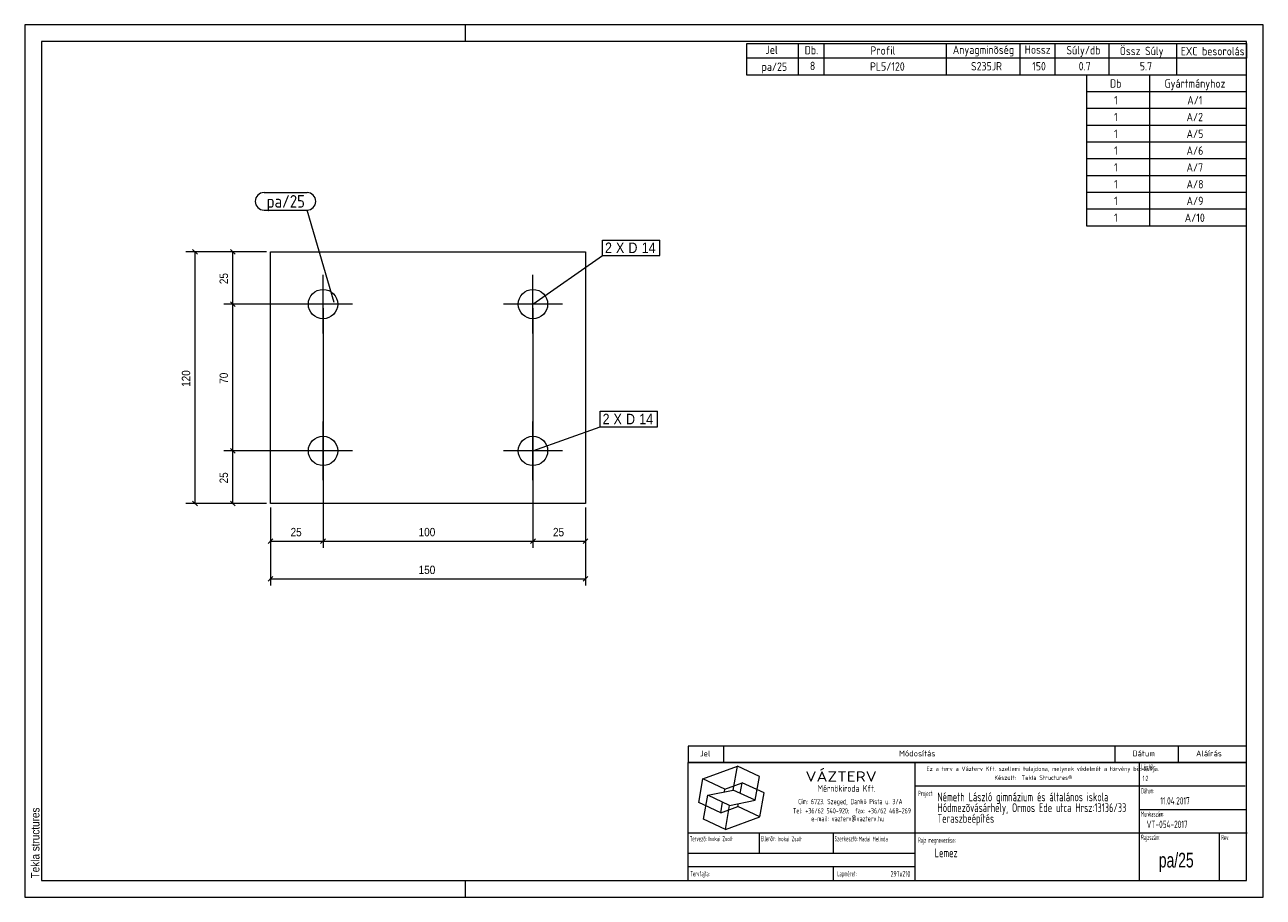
# Model space of a CAD drawing. Header units: millimetres. Extents: x 1 to 296, y 1 to 209.
import ezdxf

# ---------------------------------------------------------------- set-up
doc = ezdxf.new("R2010")
doc.units = ezdxf.units.MM
doc.linetypes.add('XKITLINE00', pattern=[0])
for name, color, linetype, lineweight in [('Bemassung', 1, 'Continuous', 0), ('Schrauben', 7, 'Continuous', 0), ('Schraubenbezeichnung', 5, 'Continuous', 0), ('Teil', 7, 'Continuous', 0), ('Text', 5, 'Continuous', 0), ('Ueberschrift', 7, 'Continuous', 0), ('Zeichnungsrahmen', 3, 'Continuous', 0)]:
    doc.layers.add(name, color=color, linetype=linetype, lineweight=lineweight)
doc.styles.add('ARIAL', font='ARIAL.TTF')
doc.styles.add('ISOCPEUR', font='ISOCPEUR.TTF')
doc.styles.add('ISOCPEUR_BOLD', font='ARIAL.TTF')
doc.styles.add('ISOCPUER', font='ARIAL.TTF')

msp = doc.modelspace()

# ---------------------------------------------------------------- linework, layer by layer
at = {"layer": 'Bemassung', "linetype": 'XKITLINE00', "lineweight": 0}
for p, q in [((58.55, 154.9), (39.4, 154.9)), ((40.98, 155.46), (42.12, 154.33)), ((41.55, 94.9), (41.55, 154.9)), ((58.55, 154.9), (48.4, 154.9)), ((49.98, 155.46), (51.12, 154.33)), ((50.55, 142.4), (50.55, 154.9)), ((71.05, 142.4), (48.4, 142.4)), ((71.05, 142.4), (48.4, 142.4)), ((49.98, 142.96), (51.12, 141.83)), ((49.98, 142.96), (51.12, 141.83)), ((50.55, 107.4), (50.55, 142.4)), ((72.05, 141.4), (72.05, 84.3)), ((72.05, 141.4), (72.05, 84.3)), ((122.05, 141.4), (122.05, 84.3)), ((122.05, 141.4), (122.05, 84.3)), ((71.05, 107.4), (48.4, 107.4)), ((71.05, 107.4), (48.4, 107.4)), ((49.98, 107.96), (51.12, 106.83)), ((49.98, 107.96), (51.12, 106.83)), ((50.55, 94.9), (50.55, 107.4)), ((58.55, 94.9), (39.4, 94.9)), ((40.98, 95.46), (42.12, 94.33)), ((58.55, 94.9), (48.4, 94.9)), ((49.98, 95.46), (51.12, 94.33)), ((59.55, 93.9), (59.55, 75.3)), ((59.55, 93.9), (59.55, 84.3)), ((134.55, 93.9), (134.55, 75.3)), ((134.55, 93.9), (134.55, 84.3)), ((60.12, 86.46), (58.98, 85.33)), ((59.55, 85.9), (72.05, 85.9)), ((72.62, 86.46), (71.48, 85.33)), ((72.62, 86.46), (71.48, 85.33)), ((72.05, 85.9), (122.05, 85.9)), ((122.62, 86.46), (121.48, 85.33)), ((122.62, 86.46), (121.48, 85.33)), ((122.05, 85.9), (134.55, 85.9)), ((135.12, 86.46), (133.98, 85.33)), ((60.12, 77.46), (58.98, 76.33)), ((59.55, 76.9), (134.55, 76.9)), ((135.12, 77.46), (133.98, 76.33))]:
    msp.add_line(p, q, dxfattribs=at)
at = {"layer": 'Bemassung'}
for p in [(41.55, 154.9), (50.55, 154.9), (50.55, 142.4), (50.55, 142.4), (50.55, 107.4), (50.55, 107.4), (41.55, 94.9), (50.55, 94.9), (59.55, 85.9), (72.05, 85.9), (72.05, 85.9), (122.05, 85.9), (122.05, 85.9), (134.55, 85.9), (59.55, 76.9), (134.55, 76.9)]:
    msp.add_point(p, dxfattribs=at)
at = {"layer": 'Schrauben', "linetype": 'XKITLINE00', "lineweight": 0}
for p, q in [((72.05, 135.4), (72.05, 149.4)), ((122.05, 135.4), (122.05, 149.4)), ((79.05, 142.4), (65.05, 142.4)), ((129.05, 142.4), (115.05, 142.4)), ((72.05, 100.4), (72.05, 114.4)), ((122.05, 100.4), (122.05, 114.4)), ((79.05, 107.4), (65.05, 107.4)), ((129.05, 107.4), (115.05, 107.4))]:
    msp.add_line(p, q, dxfattribs=at)
for centre in [(72.05, 142.4), (122.05, 142.4), (72.05, 107.4), (122.05, 107.4)]:
    msp.add_circle(centre, 3.5, dxfattribs=at)
at = {"layer": 'Schraubenbezeichnung', "linetype": 'XKITLINE00', "lineweight": 0}
for p, q in [((138.62, 157.68), (152.26, 157.68)), ((138.62, 153.98), (138.62, 157.68)), ((152.26, 153.98), (152.26, 157.68)), ((122.05, 142.4), (138.62, 153.98)), ((138.62, 153.98), (152.26, 153.98)), ((138.04, 116.85), (151.68, 116.85)), ((138.04, 113.15), (138.04, 116.85)), ((151.68, 113.15), (151.68, 116.85)), ((122.05, 107.4), (138.04, 113.15)), ((138.04, 113.15), (151.68, 113.15))]:
    msp.add_line(p, q, dxfattribs=at)
at = {"layer": 'Teil', "linetype": 'XKITLINE00', "lineweight": 0}
for p, q in [((59.55, 94.9), (59.55, 154.9)), ((59.55, 154.9), (134.55, 154.9)), ((134.55, 154.9), (134.55, 94.9)), ((134.55, 94.9), (59.55, 94.9))]:
    msp.add_line(p, q, dxfattribs=at)
at = {"layer": 'Text', "linetype": 'XKITLINE00', "lineweight": 0}
for p, q in [((58, 169), (68.23, 169)), ((58, 164.8), (68.23, 164.8)), ((74.7, 142.75), (68.23, 164.8))]:
    msp.add_line(p, q, dxfattribs=at)
for centre, start, end in [((58, 166.9), 90, 270), ((68.23, 166.9), 270, 90)]:
    msp.add_arc(centre, 2.1, start, end, dxfattribs=at)
at = {"layer": 'Ueberschrift', "linetype": 'XKITLINE00', "lineweight": 0}
for p, q in [((173, 204.54), (292, 204.54)), ((173, 201.04), (173, 204.54)), ((185.3, 201.04), (185.3, 204.54)), ((191.44, 201.04), (191.44, 204.54)), ((220.54, 201.04), (220.54, 204.54)), ((238.09, 201.05), (238.09, 204.55)), ((246.43, 201.04), (246.43, 204.54)), ((259.28, 201.04), (259.28, 204.54)), ((275.4, 201.02), (275.4, 204.52)), ((292, 204.54), (292, 201.04)), ((292, 201.04), (173, 201.04)), ((173, 197), (173, 201)), ((185.3, 197), (185.3, 201)), ((191.44, 197), (191.44, 201)), ((220.54, 197), (220.54, 201)), ((238.09, 197), (238.09, 201)), ((246.43, 197), (246.43, 201)), ((259.28, 197), (259.28, 201)), ((275.41, 197), (275.41, 201)), ((292, 197), (173, 197)), ((254, 193), (254, 197)), ((269, 193), (269, 197)), ((292, 193), (254, 193)), ((254, 189), (254, 193)), ((269, 189), (269, 193)), ((292, 189), (254, 189)), ((254, 185), (254, 189)), ((269, 185), (269, 189)), ((292, 185), (254, 185)), ((254, 181), (254, 185)), ((269, 181), (269, 185)), ((292, 181), (254, 181)), ((254, 177), (254, 181)), ((269, 177), (269, 181)), ((292, 177), (254, 177)), ((254, 173), (254, 177)), ((269, 173), (269, 177)), ((292, 173), (254, 173)), ((254, 169), (254, 173)), ((269, 169), (269, 173)), ((292, 169), (254, 169)), ((254, 165), (254, 169)), ((269, 165), (269, 169)), ((292, 165), (254, 165)), ((254, 161), (254, 165)), ((269, 161), (269, 165)), ((292, 161), (254, 161)), ((159, 37.07), (292, 37.07)), ((159, 37), (159, 33.14)), ((167.4, 37), (167.4, 33.14)), ((260.64, 37.07), (260.64, 33.21)), ((275.76, 37.07), (275.76, 33.21)), ((159, 33.22), (292, 33.22)), ((159, 33.14), (292, 33.14)), ((159, 5), (159, 33.14)), ((213.11, 5), (213.11, 33.14)), ((266.49, 5), (266.49, 33.14)), ((162.55, 29.24), (170.77, 32.23)), ((169.77, 26.55), (170.77, 32.23)), ((176, 29.79), (170.77, 32.23)), ((175, 24.11), (176, 29.79)), ((161.54, 23.55), (162.55, 29.24)), ((167.78, 26.8), (162.55, 29.24)), ((167.66, 26.12), (167.78, 26.8)), ((167.78, 26.8), (171.89, 28.3)), ((171.44, 25.76), (171.89, 28.3)), ((177.12, 25.86), (171.89, 28.3)), ((213.11, 27.54), (291.69, 27.54)), ((162.67, 19.62), (163.67, 25.3)), ((163.67, 25.3), (169.77, 26.55)), ((168.9, 22.86), (163.67, 25.3)), ((166.78, 21.11), (167.22, 23.65)), ((168.9, 22.86), (175, 24.11)), ((175, 24.11), (169.77, 26.55)), ((176.12, 20.17), (177.12, 25.86)), ((166.78, 21.11), (161.54, 23.55)), ((166.78, 21.11), (170.89, 22.61)), ((167.9, 17.18), (168.9, 22.86)), ((170.89, 22.61), (171.01, 23.29)), ((176.12, 20.17), (170.89, 22.61)), ((266.49, 21.94), (292, 21.94)), ((167.9, 17.18), (162.67, 19.62)), ((167.9, 17.18), (176.12, 20.17)), ((159, 16.34), (292.21, 16.34)), ((175.99, 11.48), (175.99, 16.39)), ((193.55, 16.39), (193.55, 11.49)), ((285.52, 16.28), (285.52, 5)), ((159.07, 11.49), (213.14, 11.49)), ((159.04, 8.34), (213.11, 8.34)), ((193.55, 8.31), (193.55, 5.13))]:
    msp.add_line(p, q, dxfattribs=at)
at = {"layer": 'Zeichnungsrahmen', "linetype": 'XKITLINE00', "lineweight": 0}
for p, q in [((296, 209), (1, 209)), ((1, 209), (1, 1)), ((106, 205), (106, 209)), ((296, 1), (296, 209)), ((292, 205), (5, 205)), ((5, 205), (5, 5)), ((292, 5), (292, 205)), ((5, 5), (292, 5)), ((106, 1), (106, 5)), ((1, 1), (296, 1))]:
    msp.add_line(p, q, dxfattribs=at)

# ---------------------------------------------------------------- texts
at = {"layer": 'Bemassung', "style": 'ISOCPUER', "width": 0.85}
for s, p in [('25', (49.4, 147.16)), ('120', (40.4, 122.67)), ('70', (49.4, 123.41)), ('25', (49.4, 99.66))]:
    msp.add_text(s, height=2, rotation=90.0002, dxfattribs=at).set_placement(p)
for s, p in [('25', (64.32, 87.05)), ('100', (94.82, 87.05)), ('25', (126.82, 87.05)), ('150', (94.82, 78.05))]:
    msp.add_text(s, height=2, dxfattribs=at).set_placement(p)
at = {"layer": 'Schraubenbezeichnung', "style": 'ARIAL', "width": 0.85}
for s, p in [('2', (139.22, 154.58)), ('X', (141.82, 154.58)), ('D', (144.8, 154.58)), ('14', (147.96, 154.58)), ('2', (138.64, 113.75)), ('X', (141.24, 113.75)), ('D', (144.22, 113.75)), ('14', (147.37, 113.75))]:
    msp.add_text(s, height=2.5, dxfattribs=at).set_placement(p)
at = {"layer": 'Text', "style": 'ISOCPEUR', "width": 0.85}
msp.add_text('pa/25', height=3, dxfattribs=at).set_placement((58.6, 165.4))
at = {"layer": 'Ueberschrift'}
for s, height, style, width, p in [('Jel', 2, 'ISOCPEUR', 0.85, (177.44, 202.04)), ('Db.', 2, 'ISOCPEUR', 0.85, (186.78, 201.95)), ('Profil', 2, 'ISOCPEUR', 0.85, (202.44, 201.86)), ('Anyagminõség', 2, 'ISOCPEUR', 0.85, (222.06, 202.04)), ('Hossz', 2, 'ISOCPEUR', 0.85, (239.18, 202.08)), ('Súly/db', 2, 'ISOCPEUR', 0.85, (249.11, 201.94)), ('Össz Súly', 2, 'ISOCPEUR', 0.85, (261.83, 201.76)), ('EXC besorolás', 2, 'ISOCPEUR', 0.85, (276.36, 201.71)), ('pa/25', 2, 'ISOCPEUR', 0.85, (176.51, 198)), ('8', 2, 'ISOCPEUR', 0.85, (188.02, 198.19)), ('PL5/120', 2, 'ISOCPEUR', 0.85, (202.34, 198.05)), ('S235JR', 2, 'ISOCPEUR', 0.85, (226.39, 198.11)), ('150', 2, 'ISOCPEUR', 0.85, (240.97, 198.11)), ('0.7', 2, 'ISOCPEUR', 0.85, (252.04, 198.12)), ('5.7', 2, 'ISOCPEUR', 0.85, (266.59, 198.12)), ('Db', 2, 'ISOCPEUR', 0.85, (259.5, 194)), ('Gyártmányhoz', 2, 'ISOCPEUR', 0.85, (272.5, 194)), ('1', 2, 'ISOCPEUR', 0.85, (260.48, 190)), ('A/1', 2, 'ISOCPEUR', 0.85, (277.91, 190)), ('1', 2, 'ISOCPEUR', 0.85, (260.48, 186)), ('A/2', 2, 'ISOCPEUR', 0.85, (277.74, 186)), ('1', 2, 'ISOCPEUR', 0.85, (260.48, 182)), ('A/5', 2, 'ISOCPEUR', 0.85, (277.74, 182)), ('1', 2, 'ISOCPEUR', 0.85, (260.48, 178)), ('A/6', 2, 'ISOCPEUR', 0.85, (277.74, 178)), ('1', 2, 'ISOCPEUR', 0.85, (260.48, 174)), ('A/7', 2, 'ISOCPEUR', 0.85, (277.74, 174)), ('1', 2, 'ISOCPEUR', 0.85, (260.48, 170)), ('A/8', 2, 'ISOCPEUR', 0.85, (277.74, 170)), ('A/9', 2, 'ISOCPEUR', 0.85, (277.74, 166)), ('1', 2, 'ISOCPEUR', 0.85, (260.48, 166)), ('1', 2, 'ISOCPEUR', 0.85, (260.48, 162)), ('A/10', 2, 'ISOCPEUR', 0.85, (277.31, 162)), ('Jel', 1.4, 'ISOCPEUR', 0.85, (161.84, 34.58)), ('Módosítás', 1.4, 'ISOCPEUR', 0.85, (209.25, 34.58)), ('Dátum', 1.4, 'ISOCPEUR', 0.85, (264.86, 34.58)), ('Aláírás', 1.4, 'ISOCPEUR', 0.85, (280, 34.58)), ('Lépték:', 1.26, 'ISOCPEUR', 0.51, (266.96, 31.43)), ('VÁZTERV', 2.45, 'ISOCPEUR', 1.19, (186.96, 28.56)), ('Ez a terv a Vázterv Kft. szellemi tulajdona, melynek védelmét a törvény biztosítja.', 1.05, 'ISOCPEUR', 0.838832, (215.8, 31.11)), ('Készült:  Tekla Structures®', 1.05, 'ISOCPEUR', 0.838832, (231.96, 28.98)), ('1:2', 1.26, 'ISOCPEUR', 0.595, (267.27, 28.7)), ('Mérnökiroda Kft.', 1.61, 'ISOCPEUR', 0.68, (189.86, 26.15)), ('Dátum:', 1.26, 'ISOCPEUR', 0.51, (266.91, 25.76)), ('Cím: 6723. Szeged, Dankó Pista u. 3/A', 1.26, 'ISOCPEUR', 0.68, (185.24, 23.18)), ('Project:', 1.26, 'ISOCPEUR', 0.51, (213.81, 25.12)), ('Németh László gimnázium és általános iskola', 2.1, 'ISOCPEUR', 0.595, (218.39, 23.87)), ('Hódmezõvásárhely, Ormos Ede utca Hrsz:13136/33', 2.1, 'ISOCPEUR', 0.595, (218.4, 21.31)), ('11.04.2017', 1.75, 'ISOCPEUR', 0.595, (271.48, 23.11)), ('Tel: +36/62 540-920;  fax: +36/62 468-269', 1.26, 'ISOCPEUR', 0.68, (183.98, 20.99)), ('Teraszbeépítés', 2.1, 'ISOCPEUR', 0.595, (218.4, 18.75)), ('Munkaszám:', 1.26, 'ISOCPEUR', 0.51, (266.87, 20.23)), ('e-mail: vazterv@vazterv.hu', 1.26, 'ISOCPEUR', 0.68, (188.32, 19.12)), ('VT-054-2017', 1.75, 'ISOCPEUR', 0.595, (268.23, 17.51)), ('Tervezõ:', 1.26, 'ISOCPEUR', 0.51, (159.4, 14.32)), ('Inokai Zsolt', 1.12, 'ISOCPEUR', 0.595, (163.85, 14.37)), ('Ellenõr:', 1.26, 'ISOCPEUR', 0.51, (176.35, 14.35)), ('Inokai Zsolt', 1.12, 'ISOCPEUR', 0.595, (180.32, 14.35)), ('Szerkesztõ:', 1.26, 'ISOCPEUR', 0.51, (193.9, 14.32)), ('Madai Melinda', 1.12, 'ISOCPEUR', 0.595, (199.65, 14.33)), ('Rajz megnevezése:', 1.26, 'ISOCPEUR', 0.51, (213.8, 13.98)), ('Rajzszám:', 1.26, 'ISOCPEUR', 0.51, (266.92, 14.65)), ('Rev:', 1.26, 'ISOCPEUR', 0.51, (285.98, 14.62)), ('Lemez', 2.1, 'ISOCPEUR', 0.595, (217.73, 10.54)), ('pa/25', 3.5, 'ISOCPEUR_BOLD', 0.68, (271.12, 8.1)), ('Tervfajta:', 1.26, 'ISOCPEUR', 0.51, (159.53, 5.99)), ('Lapméret:', 1.26, 'ISOCPEUR', 0.51, (194.51, 5.99)), ('297x210', 1.4, 'ISOCPEUR', 0.595, (207.25, 5.89))]:
    msp.add_text(s, height=height, dxfattribs=dict(at, style=style, width=width)).set_placement(p)
at = {"layer": 'Zeichnungsrahmen', "style": 'ARIAL', "width": 0.85}
msp.add_text('Tekla structures', height=2, rotation=90, dxfattribs=at).set_placement((4.5, 5.5))

doc.saveas('drawing.dxf')
